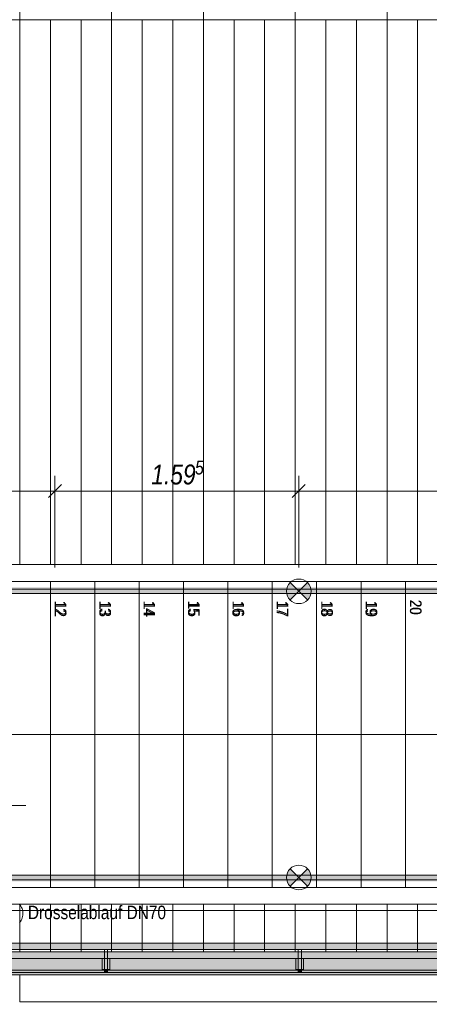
# Model space of a CAD drawing. Extents: x -420 to 300, y 62 to 1112.
# Tile 150 of 256: x -149 to -95, y 207 to 336. Entities that reach past the tile are written whole.
import ezdxf
from ezdxf.lldxf.tags import DXFTag

# ---------------------------------------------------------------- set-up
doc = ezdxf.new("R2010")
doc.units = 0
doc.layers.get('0').update_dxf_attribs({"lineweight": 13})
for name, color, linetype, lineweight, true_color in [('00_ E_ST_Handlaufleuchte', 7, 'Continuous', 13, 0xb2b200), ('00_E_ST_Handlaufleuchte_Bem', 7, 'Continuous', 5, 0x7d7d00), ('00_E_ST_Handlaufleuchte_Kabel', 3, 'Continuous', 18, 0x00ff00), ('00_E_ST_Handlaufleuchte–Handlauf-Position', 7, 'Continuous', 5, 0x0000b2), ('30 -33 Aussenwände- 7 Fassade_ Elemente', 7, 'Continuous', 9, 0x00aacc), ('30 -35 Decken- 2.2 Treppen Außen', 9, 'Continuous', 9, 0x808080), ('30 -36 Dächer- 3 Dachbeläge', 7, 'Continuous', 15, 0x9999ff), ('30 -36 Dächer- 4 Dachbekleidungen', 7, 'Continuous', 9, 0xccccff), ('60- 61 allgemeine Ausstattung- 4 Terrassen', 9, 'Continuous', 9, 0x808080), ('70 -72 Beschriftung- 1 Beschriftung allgemein', 7, 'Continuous', 9, 0xff6633)]:
    doc.layers.add(name, color=color, linetype=linetype, lineweight=lineweight, true_color=true_color)
for name, color, linetype, lineweight in [('40 -41 Abwasser_Wasser_Gas- 2 Wasser-1', 7, 'Continuous', 15), ('70 -71 Achsen- 1 Gebäudeachsen', 7, 'STRICHPUNKT2-A06CPUWML0', 18), ('70 -72 Beschriftung- 5 Höhenkoten-A06CPUWJL0', 7, 'Continuous', 15)]:
    doc.layers.add(name, color=color, linetype=linetype, lineweight=lineweight)
doc.styles.get("Standard").update_dxf_attribs({"font": 'ARIALN.TTF'})
tags = doc.linetypes.add('grob-A06CPUWHL0', pattern=[14, 3, -8, 3]).pattern_tags.tags
tags[8:9] = [DXFTag(74, 4), DXFTag(75, 0), DXFTag(340, '0'), DXFTag(46, 0.0), DXFTag(50, 0.0), DXFTag(44, 0.0), DXFTag(45, 0.0)]
tags[6:7] = [DXFTag(74, 4), DXFTag(75, 0), DXFTag(340, '0'), DXFTag(46, 0.0), DXFTag(50, 0.0), DXFTag(44, 0.0), DXFTag(45, 0.0)]
tags[4:5] = [DXFTag(74, 4), DXFTag(75, 0), DXFTag(340, '0'), DXFTag(46, 0.0), DXFTag(50, 0.0), DXFTag(44, 0.0), DXFTag(45, 0.0)]
tags = doc.linetypes.add('STRICHPUNKT2-A06CPUWML0', pattern=[12.7, 6.35, -3.175, 0, -3.175]).pattern_tags.tags
tags[10:11] = [DXFTag(74, 4), DXFTag(75, 0), DXFTag(340, '0'), DXFTag(46, 0.0), DXFTag(50, 0.0), DXFTag(44, 0.0), DXFTag(45, 0.0)]
tags[8:9] = [DXFTag(74, 4), DXFTag(75, 0), DXFTag(340, '0'), DXFTag(46, 0.0), DXFTag(50, 0.0), DXFTag(44, 0.0), DXFTag(45, 0.0)]
tags[6:7] = [DXFTag(74, 4), DXFTag(75, 0), DXFTag(340, '0'), DXFTag(46, 0.0), DXFTag(50, 0.0), DXFTag(44, 0.0), DXFTag(45, 0.0)]
tags[4:5] = [DXFTag(74, 4), DXFTag(75, 0), DXFTag(340, '0'), DXFTag(46, 0.0), DXFTag(50, 0.0), DXFTag(44, 0.0), DXFTag(45, 0.0)]

# ---------------------------------------------------------------- blocks, each defined once
blk = doc.blocks.new('Referenz-A06CPUWNL0', base_point=(-395.24, 76.95))
at = {"layer": '30 -33 Aussenwände- 7 Fassade_ Elemente', "color": 0, "linetype": 'Continuous', "ltscale": 0.13}
blk.add_line((-6.1, 211.65), (-260.1, 211.65), dxfattribs=at)
at = {"layer": '30 -33 Aussenwände- 7 Fassade_ Elemente', "color": 0}
for p, q in [((-148.9, 211.05), (0.3, 211.05)), ((-148.9, 207.51), (-148.9, 211.05)), ((0.3, 207.51), (-148.9, 207.51))]:
    blk.add_line(p, q, dxfattribs=at)
at = {"layer": '30 -35 Decken- 2.2 Treppen Außen', "color": 0, "linetype": 'Continuous', "ltscale": 0.13}
for p, q in [((-69.5, 264.65), (-232.9, 264.65)), ((-196.28, 264.65), (-69.5, 264.65)), ((-232.9, 262.45), (-69.5, 262.45)), ((-69.5, 261.45), (-232.9, 261.45)), ((-196.96, 261.45), (-69.5, 261.45)), ((-69.5, 262.45), (-196.75, 262.45)), ((-174.9, 262.45), (-144.9, 262.45)), ((-144.9, 262.45), (-139.1, 262.45)), ((-144.9, 222.45), (-144.9, 262.45)), ((-139.1, 262.45), (-133.3, 262.45)), ((-139.1, 222.45), (-139.1, 262.45)), ((-133.3, 262.45), (-127.5, 262.45)), ((-133.3, 222.45), (-133.3, 262.45)), ((-127.5, 262.45), (-121.7, 262.45)), ((-127.5, 222.45), (-127.5, 262.45)), ((-121.7, 262.45), (-115.9, 262.45)), ((-121.7, 222.45), (-121.7, 262.45)), ((-115.9, 262.45), (-110.1, 262.45)), ((-115.9, 222.45), (-115.9, 262.45)), ((-110.1, 262.45), (-104.3, 262.45)), ((-110.1, 222.45), (-110.1, 262.45)), ((-104.3, 262.45), (-98.5, 262.45)), ((-104.3, 222.45), (-104.3, 262.45)), ((-98.5, 262.45), (-92.7, 262.45)), ((-98.5, 222.45), (-98.5, 262.45)), ((-232.9, 260.85), (-69.5, 260.85)), ((-69.5, 260.85), (-197.09, 260.85)), ((-232.9, 242.45), (-69.5, 242.45)), ((-232.9, 224.05), (-69.5, 224.05)), ((-69.5, 224.05), (-204.91, 224.05)), ((-69.5, 223.45), (-232.9, 223.45)), ((-205.04, 223.45), (-69.5, 223.45)), ((-69.5, 222.45), (-232.9, 222.45)), ((-69.5, 222.45), (-205.25, 222.45)), ((-174.9, 222.45), (-144.9, 222.45)), ((-144.9, 222.45), (-139.1, 222.45)), ((-139.1, 222.45), (-133.3, 222.45)), ((-133.3, 222.45), (-127.5, 222.45)), ((-127.5, 222.45), (-121.7, 222.45)), ((-121.7, 222.45), (-115.9, 222.45)), ((-115.9, 222.45), (-110.1, 222.45)), ((-110.1, 222.45), (-104.3, 222.45)), ((-104.3, 222.45), (-98.5, 222.45)), ((-98.5, 222.45), (-92.7, 222.45)), ((-232.9, 220.25), (-69.5, 220.25)), ((-205.72, 220.25), (-69.5, 220.25))]:
    blk.add_line(p, q, dxfattribs=at)
at = {"layer": '30 -35 Decken- 2.2 Treppen Außen', "color": 0, "linetype": 'grob-A06CPUWHL0', "ltscale": 0.13}
for p, q in [((-69.5, 264.65), (-196.28, 264.65)), ((-196.75, 262.45), (-69.5, 262.45)), ((-174.9, 262.45), (-144.9, 262.45)), ((-144.9, 262.45), (-139.1, 262.45)), ((-144.9, 222.45), (-144.9, 262.45)), ((-139.1, 262.45), (-133.3, 262.45)), ((-139.1, 222.45), (-139.1, 262.45)), ((-133.3, 262.45), (-127.5, 262.45)), ((-133.3, 222.45), (-133.3, 262.45)), ((-127.5, 262.45), (-121.7, 262.45)), ((-127.5, 222.45), (-127.5, 262.45)), ((-121.7, 262.45), (-115.9, 262.45)), ((-121.7, 222.45), (-121.7, 262.45)), ((-115.9, 262.45), (-110.1, 262.45)), ((-115.9, 222.45), (-115.9, 262.45)), ((-110.1, 262.45), (-104.3, 262.45)), ((-110.1, 222.45), (-110.1, 262.45)), ((-104.3, 262.45), (-98.5, 262.45)), ((-104.3, 222.45), (-104.3, 262.45)), ((-98.5, 262.45), (-92.7, 262.45)), ((-98.5, 222.45), (-98.5, 262.45)), ((-201, 242.45), (-69.5, 242.45)), ((-69.5, 222.45), (-205.25, 222.45)), ((-174.9, 222.45), (-144.9, 222.45)), ((-144.9, 222.45), (-139.1, 222.45)), ((-139.1, 222.45), (-133.3, 222.45)), ((-133.3, 222.45), (-127.5, 222.45)), ((-127.5, 222.45), (-121.7, 222.45)), ((-121.7, 222.45), (-115.9, 222.45)), ((-115.9, 222.45), (-110.1, 222.45)), ((-110.1, 222.45), (-104.3, 222.45)), ((-104.3, 222.45), (-98.5, 222.45)), ((-98.5, 222.45), (-92.7, 222.45)), ((-205.72, 220.25), (-69.5, 220.25))]:
    blk.add_line(p, q, dxfattribs=at)
at = {"layer": '30 -36 Dächer- 3 Dachbeläge', "color": 0, "linetype": 'Continuous', "ltscale": 0.15}
for p, q in [((-262.3, 214.05), (-6.7, 214.05)), ((-6.7, 211.05), (-262.3, 211.05))]:
    blk.add_line(p, q, dxfattribs=at)
at = {"layer": '30 -36 Dächer- 3 Dachbeläge', "color": 0, "lineweight": 9}
for p, q in [((-137.43, 211.75), (-137.83, 211.75)), ((-137.83, 211.75), (-137.83, 211.35)), ((-137.43, 211.35), (-137.43, 211.75)), ((-112.1, 211.75), (-112.5, 211.75)), ((-112.5, 211.75), (-112.5, 211.35)), ((-112.1, 211.35), (-112.1, 211.75))]:
    blk.add_line(p, q, dxfattribs=at)
at = {"layer": '30 -36 Dächer- 3 Dachbeläge', "color": 0, "lineweight": 0}
for points in [[(-262.3, 211.05), (-262.3, 214.05), (-6.7, 211.05)], [(-6.7, 211.05), (-262.3, 214.05), (-6.7, 214.05)], [(-137.83, 211.75), (-137.43, 211.75), (-137.83, 211.35)], [(-137.83, 211.35), (-137.43, 211.75), (-137.43, 211.35)], [(-112.5, 211.75), (-112.1, 211.75), (-112.5, 211.35)], [(-112.5, 211.35), (-112.1, 211.75), (-112.1, 211.35)]]:
    blk.add_solid(points, dxfattribs=at)
at = {"layer": '30 -36 Dächer- 4 Dachbekleidungen', "color": 0, "linetype": 'Continuous', "ltscale": 0.13}
for p, q in [((-6.7, 215.15), (-263.9, 215.15)), ((-263.1, 214.35), (-6.7, 214.35)), ((-137.43, 214.35), (-137.83, 214.35)), ((-137.83, 214.35), (-137.83, 213.15)), ((-137.43, 213.15), (-137.43, 214.35)), ((-112.1, 214.35), (-112.5, 214.35)), ((-112.5, 214.35), (-112.5, 213.15)), ((-112.1, 213.15), (-112.1, 214.35)), ((-6.7, 213.15), (-261.9, 213.15)), ((-138.13, 213.15), (-138.13, 211.75)), ((-137.83, 211.75), (-137.83, 213.15)), ((-137.43, 213.15), (-137.43, 211.75)), ((-137.13, 213.15), (-137.13, 211.75)), ((-112.8, 213.15), (-112.8, 211.75)), ((-112.5, 211.75), (-112.5, 213.15)), ((-112.1, 213.15), (-112.1, 211.75)), ((-111.8, 213.15), (-111.8, 211.75)), ((-260.1, 211.35), (-6.7, 211.35)), ((-138.13, 211.75), (-137.83, 211.75)), ((-137.43, 211.75), (-137.83, 211.75)), ((-137.13, 211.75), (-137.43, 211.75)), ((-112.8, 211.75), (-112.5, 211.75)), ((-112.1, 211.75), (-112.5, 211.75)), ((-111.8, 211.75), (-112.1, 211.75))]:
    blk.add_line(p, q, dxfattribs=at)
at = {"layer": '40 -41 Abwasser_Wasser_Gas- 2 Wasser-1', "color": 0, "linetype": 'Continuous', "ltscale": 0.15}
for p, q in [((-148.98, 220.28), (-148.87, 220.15)), ((-148.87, 220.15), (-148.77, 220)), ((-148.77, 220), (-148.68, 219.85)), ((-148.68, 219.85), (-148.61, 219.69)), ((-148.61, 219.69), (-148.56, 219.52)), ((-148.56, 219.52), (-148.52, 219.35)), ((-148.51, 218.82), (-148.54, 218.64)), ((-148.52, 219.35), (-148.5, 219.17)), ((-148.5, 218.99), (-148.51, 218.82)), ((-148.5, 219.17), (-148.5, 218.99)), ((-148.83, 218), (-148.94, 217.87)), ((-148.74, 218.15), (-148.83, 218)), ((-148.66, 218.31), (-148.74, 218.15)), ((-148.59, 218.47), (-148.66, 218.31)), ((-148.54, 218.64), (-148.59, 218.47))]:
    blk.add_line(p, q, dxfattribs=at)
at = {"layer": '60- 61 allgemeine Ausstattung- 4 Terrassen', "color": 0}
for p, q in [((-148.9, 372.51), (-148.9, 335.85)), ((-136.9, 372.51), (-136.9, 335.85)), ((-124.9, 372.51), (-124.9, 335.85)), ((-112.9, 372.51), (-112.9, 335.85)), ((-100.9, 372.51), (-100.9, 335.85)), ((-10.24, 335.85), (-232.9, 335.85)), ((-148.9, 264.65), (-148.9, 335.85)), ((-144.9, 264.65), (-144.9, 335.85)), ((-140.9, 264.65), (-140.9, 335.85)), ((-136.9, 264.65), (-136.9, 335.85)), ((-132.9, 264.65), (-132.9, 335.85)), ((-128.9, 264.65), (-128.9, 335.85)), ((-124.9, 264.65), (-124.9, 335.85)), ((-120.9, 264.65), (-120.9, 335.85)), ((-116.9, 264.65), (-116.9, 335.85)), ((-112.9, 264.65), (-112.9, 335.85)), ((-108.9, 264.65), (-108.9, 335.85)), ((-104.9, 264.65), (-104.9, 335.85)), ((-100.9, 264.65), (-100.9, 335.85)), ((-96.9, 264.65), (-96.9, 335.85)), ((-232.9, 264.65), (-69.5, 264.65)), ((-69.5, 220.25), (-232.9, 220.25)), ((-148.9, 214.05), (-148.9, 220.25)), ((-144.9, 214.05), (-144.9, 220.25)), ((-140.9, 214.05), (-140.9, 220.25)), ((-136.9, 214.05), (-136.9, 220.25)), ((-132.9, 214.05), (-132.9, 220.25)), ((-128.9, 214.05), (-128.9, 220.25)), ((-124.9, 214.05), (-124.9, 220.25)), ((-120.9, 214.05), (-120.9, 220.25)), ((-116.9, 214.05), (-116.9, 220.25)), ((-112.9, 214.05), (-112.9, 220.25)), ((-108.9, 214.05), (-108.9, 220.25)), ((-104.9, 214.05), (-104.9, 220.25)), ((-100.9, 214.05), (-100.9, 220.25)), ((-96.9, 214.05), (-96.9, 220.25)), ((-232.9, 214.05), (-6.1, 214.05))]:
    blk.add_line(p, q, dxfattribs=at)
at = {"layer": '70 -71 Achsen- 1 Gebäudeachsen', "color": 0, "linetype": 'STRICHPUNKT2-A06CPUWML0', "ltscale": 0.18}
blk.add_line((-387.24, 219.45), (76.5, 219.45), dxfattribs=at)
at = {"layer": '70 -72 Beschriftung- 5 Höhenkoten-A06CPUWJL0', "color": 0, "linetype": 'Continuous', "ltscale": 0.15}
blk.add_line((-171.67, 233.18), (-148.12, 233.18), dxfattribs=at)
at = {"layer": '30 -35 Decken- 2.2 Treppen Außen', "color": 0, "linetype": 'Continuous', "ltscale": 0.13, "char_height": 1.5103, "attachment_point": 1, "rotation": 270.001}
for s, insert in [('{\\fArial Narrow;20}', (-96.39, 260.05)), ('{\\fArial Narrow;12}', (-142.82, 259.91)), ('{\\fArial Narrow;13}', (-136.99, 259.92)), ('{\\fArial Narrow;14}', (-131.22, 259.91)), ('{\\fArial Narrow;15}', (-125.39, 259.92)), ('{\\fArial Narrow;16}', (-119.59, 259.92)), ('{\\fArial Narrow;17}', (-113.82, 259.92)), ('{\\fArial Narrow;18}', (-107.99, 259.92)), ('{\\fArial Narrow;19}', (-102.19, 259.92))]:
    blk.add_mtext(s, dxfattribs=dict(at, insert=insert))
at = {"layer": '30 -35 Decken- 2.2 Treppen Außen', "color": 0, "linetype": 'ByBlock', "ltscale": 0.13, "char_height": 1.5103, "attachment_point": 1, "rotation": 270.001}
for s, insert in [('{\\fArial Narrow;12}', (-142.82, 259.72)), ('{\\fArial Narrow;13}', (-136.99, 259.73)), ('{\\fArial Narrow;14}', (-131.22, 259.73)), ('{\\fArial Narrow;15}', (-125.39, 259.74)), ('{\\fArial Narrow;16}', (-119.59, 259.73)), ('{\\fArial Narrow;17}', (-113.82, 259.73)), ('{\\fArial Narrow;18}', (-107.99, 259.73)), ('{\\fArial Narrow;19}', (-102.19, 259.73)), ('{\\fArial Narrow;20}', (-96.39, 260))]:
    blk.add_mtext(s, dxfattribs=dict(at, insert=insert))
at = {"layer": '70 -72 Beschriftung- 1 Beschriftung allgemein', "color": 0, "linetype": 'Continuous', "ltscale": 0.13, "insert": (-147.85, 220.07), "char_height": 1.7621, "attachment_point": 1}
blk.add_mtext('{\\fArial Narrow;Drosselablauf DN70}', dxfattribs=at)
blk = doc.blocks.new('Polygon-A06CPUZNL0', base_point=(-263.9, 201.85))
at = {"linetype": 'ByBlock', "lineweight": -2, "ltscale": 0.13}
blk.add_hatch(color=0, dxfattribs=at).paths.add_polyline_path([(-69.3, 201.85), (-263.9, 201.85), (-263.9, 215.15), (-6.7, 215.15), (-6.7, 214.35), (-263.1, 214.35), (-263.1, 202.65), (-69.3, 202.65)])
blk = doc.blocks.new('Polygon-A06CPUZPL0', base_point=(-307.1, 260.85))
at = {"linetype": 'ByBlock', "lineweight": -2, "ltscale": 0.13}
blk.add_hatch(color=0, dxfattribs=at).paths.add_polyline_path([(-59.9, 260.85), (-232.9, 260.85), (-232.9, 261.65), (-60.7, 261.65), (-60.7, 379.65), (-307.1, 379.65), (-307.1, 763.75), (-306.3, 763.75), (-306.3, 380.45), (-59.9, 380.45)])
blk = doc.blocks.new('Polygon-A06CPUZRL0', base_point=(-232.9, 223.25))
at = {"color": 0, "linetype": 'ByBlock', "lineweight": -2, "ltscale": 0.13}
blk.add_solid([(-13.44, 224.05), (-13.44, 223.25), (-232.9, 224.05), (-232.9, 223.25)], dxfattribs=at)
blk = doc.blocks.new('Blockreferenz-A06CPV07L0', base_point=(-114.04, 222.15))
at = {"lineweight": -2}
for points in [[(-113.56, 224.89), (-112.43, 223.75), (-113.56, 222.62), (-113.82, 222.95), (-113.98, 223.34), (-114.04, 223.75), (-113.98, 224.17), (-113.82, 224.56)], [(-112.43, 223.75), (-111.29, 224.89), (-111.03, 224.56), (-110.87, 224.17), (-110.82, 223.75), (-110.87, 223.34), (-111.03, 222.95), (-111.29, 222.62)]]:
    blk.add_hatch(color=0, dxfattribs=at).paths.add_polyline_path(points)
at = {"color": 0, "lineweight": -2}
for p, q in [((-113.56, 222.62), (-111.29, 224.89)), ((-113.56, 224.89), (-111.29, 222.62))]:
    blk.add_line(p, q, dxfattribs=at)
blk.add_circle((-112.43, 223.75), 1.61, dxfattribs=at)
blk = doc.blocks.new('Maß-A06CPV0BL0', base_point=(-145.17, 264.25))
at = {"color": 0, "linetype": 'ByBlock', "lineweight": -2, "ltscale": 0.13}
for p, q in [((-144.32, 276.25), (-144.32, 264.25)), ((-112.43, 276.25), (-112.43, 264.25)), ((-143.47, 275.1), (-145.17, 273.4)), ((-144.32, 274.25), (-112.43, 274.25)), ((-111.58, 275.1), (-113.28, 273.4))]:
    blk.add_line(p, q, dxfattribs=at)
at = {"color": 0, "linetype": 'ByBlock', "lineweight": -2, "ltscale": 0.13, "attachment_point": 1}
for s, insert, char_height in [('{\\fArial Narrow|b0|i1;5}', (-126.01, 278.24), 1.82), ('{\\fArial Narrow|b0|i1;1.59}', (-131.72, 277.72), 2.6)]:
    blk.add_mtext(s, dxfattribs=dict(at, insert=insert, char_height=char_height))
blk = doc.blocks.new('Blockreferenz-A06CPV0FL0', base_point=(-114.04, 259.55))
at = {"lineweight": -2}
for points in [[(-113.56, 262.29), (-112.43, 261.15), (-113.56, 260.02), (-113.82, 260.35), (-113.98, 260.74), (-114.04, 261.15), (-113.98, 261.57), (-113.82, 261.96)], [(-112.43, 261.15), (-111.29, 262.29), (-111.03, 261.96), (-110.87, 261.57), (-110.82, 261.15), (-110.87, 260.74), (-111.03, 260.35), (-111.29, 260.02)]]:
    blk.add_hatch(color=0, dxfattribs=at).paths.add_polyline_path(points)
at = {"color": 0, "lineweight": -2}
for p, q in [((-113.56, 260.02), (-111.29, 262.29)), ((-113.56, 262.29), (-111.29, 260.02))]:
    blk.add_line(p, q, dxfattribs=at)
blk.add_circle((-112.43, 261.15), 1.61, dxfattribs=at)
blk = doc.blocks.new('Maß-A06CPV0HL0', base_point=(-113.28, 264.25))
at = {"color": 0, "linetype": 'ByBlock', "lineweight": -2, "ltscale": 0.13}
for p, q in [((-112.43, 276.25), (-112.43, 264.25)), ((-68.92, 276.25), (-68.92, 264.25)), ((-111.58, 275.1), (-113.28, 273.4)), ((-112.43, 274.25), (-68.92, 274.25)), ((-68.07, 275.1), (-69.77, 273.4))]:
    blk.add_line(p, q, dxfattribs=at)
at = {"color": 0, "linetype": 'ByBlock', "lineweight": -2, "ltscale": 0.13, "attachment_point": 1}
for s, insert, char_height in [('{\\fArial Narrow|b0|i1;5}', (-88.2, 278.24), 1.82), ('{\\fArial Narrow|b0|i1;2.17}', (-94.14, 277.72), 2.6)]:
    blk.add_mtext(s, dxfattribs=dict(at, insert=insert, char_height=char_height))
blk = doc.blocks.new('Maß-A06CPV0RL0', base_point=(-160.17, 264.25))
at = {"color": 0, "linetype": 'ByBlock', "lineweight": -2, "ltscale": 0.13}
for p, q in [((-159.32, 276.25), (-159.32, 264.25)), ((-144.32, 276.25), (-144.32, 264.25)), ((-158.47, 275.1), (-160.17, 273.4)), ((-159.32, 274.25), (-144.32, 274.25)), ((-143.47, 275.1), (-145.17, 273.4))]:
    blk.add_line(p, q, dxfattribs=at)
at = {"color": 0, "linetype": 'ByBlock', "lineweight": -2, "ltscale": 0.13, "insert": (-153.34, 277.72), "char_height": 2.6, "attachment_point": 1}
blk.add_mtext('{\\fArial Narrow|b0|i1;75}', dxfattribs=at)
blk = doc.blocks.new('Polylinie-A06CPV33L0', base_point=(-251.8, 223.65))
at = {"color": 0, "linetype": 'ByBlock', "lineweight": -2, "ltscale": 0.18}
blk.add_solid([(-39.87, 223.85), (-39.87, 223.65), (-234.9, 223.85), (-235.1, 223.65)], dxfattribs=at)
blk = doc.blocks.new('Polylinie-A06CPV35L0', base_point=(-250.98, 261.1))
at = {"color": 0, "linetype": 'ByBlock', "lineweight": -2, "ltscale": 0.18}
blk.add_solid([(-60.3, 261.41), (-60.1, 261.21), (-250.78, 261.3), (-250.98, 261.1)], dxfattribs=at)

msp = doc.modelspace()

# ---------------------------------------------------------------- block references
at = {"color": 8, "lineweight": 13, "ltscale": 0.13, "true_color": 0x808080}
msp.add_blockref('Referenz-A06CPUWNL0', (-395.24, 76.95), dxfattribs=at)
at = {"layer": '00_ E_ST_Handlaufleuchte', "ltscale": 0.13}
for name, p in [('Blockreferenz-A06CPV0FL0', (-114.04, 259.55)), ('Blockreferenz-A06CPV07L0', (-114.04, 222.15))]:
    msp.add_blockref(name, p, dxfattribs=at)
at = {"layer": '00_E_ST_Handlaufleuchte_Bem', "ltscale": 0.13}
for name, p in [('Maß-A06CPV0BL0', (-145.17, 264.25)), ('Maß-A06CPV0HL0', (-113.28, 264.25)), ('Maß-A06CPV0RL0', (-160.17, 264.25))]:
    msp.add_blockref(name, p, dxfattribs=at)
at = {"layer": '00_E_ST_Handlaufleuchte_Kabel', "ltscale": 0.18}
for name, p in [('Polylinie-A06CPV35L0', (-250.98, 261.1)), ('Polylinie-A06CPV33L0', (-251.8, 223.65))]:
    msp.add_blockref(name, p, dxfattribs=at)
at = {"layer": '00_E_ST_Handlaufleuchte–Handlauf-Position', "ltscale": 0.13}
for name, p in [('Polygon-A06CPUZPL0', (-307.1, 260.85)), ('Polygon-A06CPUZRL0', (-232.9, 223.25)), ('Polygon-A06CPUZNL0', (-263.9, 201.85))]:
    msp.add_blockref(name, p, dxfattribs=at)

doc.saveas('drawing.dxf')
